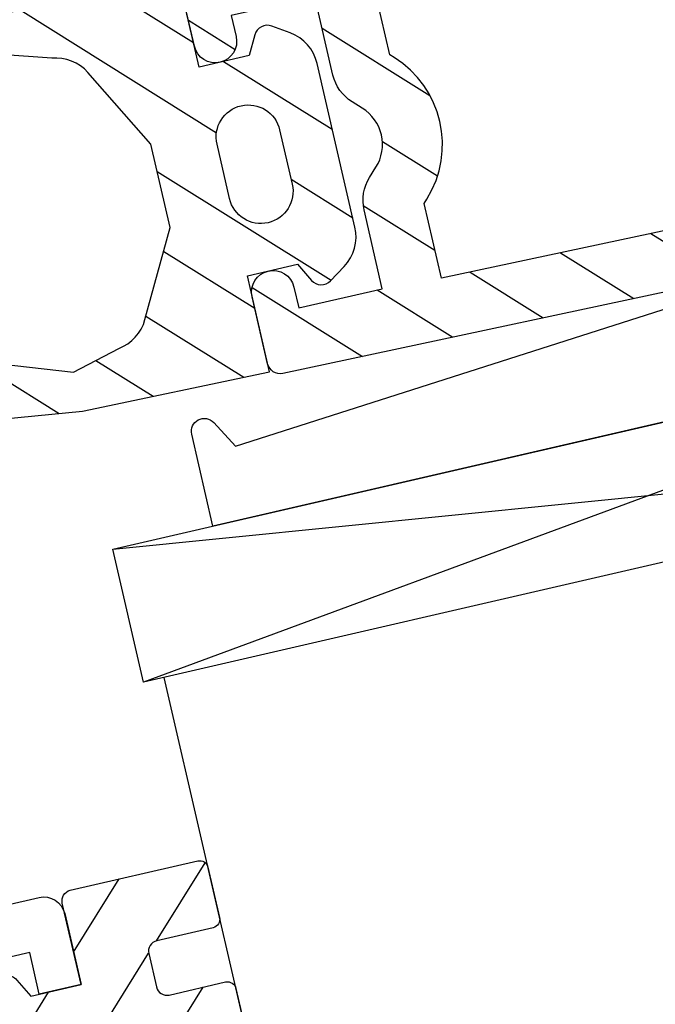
# Model space of a CAD drawing. Header units: centimetres. Extents: x -15121 to 17422, y -60492 to 0.
# Tile 76 of 256: x 1096.26 to 1097.75, y -30002.2 to -29999.91. Entities that reach past the tile are written whole.
import ezdxf

# ---------------------------------------------------------------- set-up
doc = ezdxf.new("R2010")
doc.units = ezdxf.units.CM
doc.header["$LTSCALE"] = 60
doc.linetypes.add('0', pattern=[0])
for name, color, linetype in [('AIKA wymiarowanie ogólne rzut2', 7, 'Continuous'), ('RI-ACCESS', 253, 'Continuous'), ('RI-GASKET', 253, 'Continuous'), ('RI-HATCH-I', 253, 'Continuous'), ('RI-PROFILE', 8, 'Continuous')]:
    doc.layers.add(name, color=color, linetype=linetype)
doc.styles.add('wymiar', font='txt.shx', dxfattribs={"width": 0.6})
doc.dimstyles.new('Dwudziestka', dxfattribs={"dimtxt": 7, "dimasz": 0.7, "dimexe": 5, "dimexo": 0, "dimgap": 2.5, "dimtad": 1, "dimtoh": 1, "dimdec": 3, "dimrnd": 0.5, "dimdsep": 46, "dimtxsty": 'wymiar', "dimblk": 'znacznik', "dimcen": 0, "dimdle": 5, "dimse1": 1, "dimse2": 1, "dimclrd": 256, "dimclre": 256, "dimclrt": 256, "dimadec": 0, "dimazin": 0, "dimtfac": 0.4, "dimtdec": 3, "dimtix": 1, "dimtofl": 0, "dimtmove": 2, "dimatfit": 3, "dimldrblk": 'znacznik', "dimfxl": 1, "dimtolj": 1, "dimarcsym": 0})

# ---------------------------------------------------------------- blocks, each defined once
blk = doc.blocks.new('0340070B')
at = {"layer": 'RI-HATCH-I'}
h = blk.add_hatch(dxfattribs=at)
h.set_pattern_fill('_U', color=256, scale=1.5, angle=45, style=0, pattern_type=0)
h.set_pattern_definition([(45, (-168.2959759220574, -76.70817136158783), (-1.060660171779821, 1.060660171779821), [])])
edge = h.paths.add_edge_path(flags=16)
edge.add_line((1.779999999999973, -7.801120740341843), (1.697000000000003, -7.718120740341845))
edge.add_arc((-2.764456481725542e-14, -9.415122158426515), 2.39992141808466, 45.00002393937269, 134.9999760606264)
edge.add_line((-1.697000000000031, -7.718120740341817), (-1.78000000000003, -7.801120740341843))
edge.add_line((-1.78000000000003, -7.801120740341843), (-3.572000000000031, -7.801120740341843))
edge.add_line((-3.572000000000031, -7.801120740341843), (-3.670000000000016, -1.90112074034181))
edge.add_line((-3.670000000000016, -1.90112074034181), (-3.415999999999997, -1.901120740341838))
edge.add_arc((-3.415696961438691, -0.8999536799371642), 1.001167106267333, 269.9826574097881, 314.9809765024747)
edge.add_line((-2.708000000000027, -1.608120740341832), (-0.707000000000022, 0.3928792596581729))
edge.add_arc((-3.547159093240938e-14, -0.3141172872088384), 0.9998465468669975, 44.999860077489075, 135.0001399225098, ccw=False)
edge.add_line((0.7069999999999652, 0.3928792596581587), (2.70799999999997, -1.608120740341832))
edge.add_arc((3.415696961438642, -0.8999536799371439), 1.001167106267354, 225.0190234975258, 270.0173425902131)
edge.add_line((3.415999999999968, -1.901120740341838), (3.669999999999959, -1.90112074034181))
edge.add_line((3.669999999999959, -1.90112074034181), (3.571999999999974, -7.801120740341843))
edge.add_line((3.571999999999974, -7.801120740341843), (1.779999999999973, -7.801120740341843))
edge = h.paths.add_edge_path()
edge.add_line((-2.449999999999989, -0.2001207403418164), (-2.450000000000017, 2.898879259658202))
edge.add_arc((-2.450000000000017, 2.998879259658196), 0.09999999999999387, 90, 270, ccw=False)
edge.add_line((-2.450000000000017, 3.09887925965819), (-2.450000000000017, 5.898979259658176))
edge.add_arc((-2.450000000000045, 5.998979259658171), 0.0999999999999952, 89.99999999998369, 270.00000000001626, ccw=False)
edge.add_line((-2.450000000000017, 6.098979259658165), (-2.450000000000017, 8.998979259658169))
edge.add_line((-2.450000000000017, 8.998979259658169), (-1.489000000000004, 10.9836792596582))
edge.add_arc((-1.742371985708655e-15, 10.39947414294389), 1.599505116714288, 21.422425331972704, 158.577574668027, ccw=False)
edge.add_line((1.489000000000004, 10.98367925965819), (2.44999999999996, 8.998979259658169))
edge.add_line((2.44999999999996, 8.998979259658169), (2.44999999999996, 6.098979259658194))
edge.add_arc((2.44999999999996, 5.998979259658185), 0.1000000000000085, 269.99999999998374, 90, ccw=False)
edge.add_line((2.449999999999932, 5.898979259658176), (2.44999999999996, 3.098879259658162))
edge.add_arc((2.449999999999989, 2.998879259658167), 0.09999999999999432, 269.99999999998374, 90.00000000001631, ccw=False)
edge.add_line((2.44999999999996, 2.898879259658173), (2.44999999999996, -0.2011207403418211))
edge.add_arc((2.750006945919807, -0.201113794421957), 0.3000069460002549, 180.0013265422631, 269.9986734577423)
edge.add_line((2.749999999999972, -0.5011207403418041), (4.093999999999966, -0.5011207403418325))
edge.add_arc((4.594007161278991, -0.5020078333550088), 0.5000079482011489, 0.445425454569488, 179.8983481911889, ccw=False)
edge.add_line((5.093999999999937, -0.4981207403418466), (4.903999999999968, -11.90512074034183))
edge.add_arc((4.603904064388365, -11.90099648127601), 0.3001242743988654, 270.01831476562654, 359.2126259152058, ccw=False)
edge.add_line((4.603999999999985, -12.20112074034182), (2.999999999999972, -12.20112074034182))
edge.add_arc((2.999999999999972, -11.70112074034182), 0.5, 90, 270, ccw=False)
edge.add_line((2.999999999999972, -11.20112074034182), (3.499999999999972, -11.20112074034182))
edge.add_line((3.499999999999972, -11.20112074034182), (3.499999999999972, -9.201120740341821))
edge.add_line((3.499999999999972, -9.201120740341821), (1.614000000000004, -9.201120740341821))
edge.add_arc((1.614196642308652, -8.201161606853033), 0.9999591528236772, 224.9903771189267, 269.9887327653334, ccw=False)
edge.add_line((0.9069999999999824, -8.9081207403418), (0.7069999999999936, -8.708120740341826))
edge.add_arc((-1.415534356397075e-14, -9.41511728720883), 0.999846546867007, 44.99986007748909, 135.0001399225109)
edge.add_line((-0.7070000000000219, -8.708120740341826), (-0.9070000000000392, -8.908120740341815))
edge.add_arc((-1.614196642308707, -8.201161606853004), 0.9999591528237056, 270.011267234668, 315.00962288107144, ccw=False)
edge.add_line((-1.614000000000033, -9.201120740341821), (-3.500000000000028, -9.201120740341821))
edge.add_line((-3.500000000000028, -9.201120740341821), (-3.500000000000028, -11.20112074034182))
edge.add_line((-3.500000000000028, -11.20112074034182), (-3.000000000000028, -11.20112074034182))
edge.add_arc((-3.000000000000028, -11.70112074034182), 0.5, 270, 90, ccw=False)
edge.add_line((-3.000000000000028, -12.20112074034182), (-4.604000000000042, -12.20112074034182))
edge.add_arc((-4.603904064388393, -11.90099648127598), 0.3001242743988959, 180.7873740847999, 269.98168523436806, ccw=False)
edge.add_line((-4.904000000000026, -11.90512074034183), (-5.094000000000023, -0.5041207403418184))
edge.add_arc((-4.59401337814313, -0.4981342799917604), 0.500022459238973, 0.34531278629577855, 180.6859834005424, ccw=False)
edge.add_line((-4.093999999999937, -0.4951207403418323), (-2.751000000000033, -0.5001207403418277))
edge.add_arc((-2.750025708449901, -0.2000966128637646), 0.3000257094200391, 269.8139396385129, 359.9953924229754)
edge = h.paths.add_edge_path(flags=16)
edge.add_line((1.649999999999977, 1.022879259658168), (1.649999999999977, 9.274479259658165))
edge.add_line((1.649999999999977, 9.274479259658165), (0.9309999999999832, 10.7643792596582))
edge.add_arc((-0.00122626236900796, 10.39696109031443), 1.002018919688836, 21.51087860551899, 161.0609042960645)
edge.add_line((-0.9490000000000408, 10.72217925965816), (-1.650000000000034, 9.274679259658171))
edge.add_line((-1.650000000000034, 9.274679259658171), (-1.650000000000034, 1.022879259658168))
edge.add_arc((-1.350090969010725, 1.022923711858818), 0.2999090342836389, 180.008492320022, 315.0062838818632)
edge.add_line((-1.138000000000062, 0.8108792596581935), (-1.131000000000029, 0.8178792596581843))
edge.add_arc((-2.853273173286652e-14, -0.3131396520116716), 1.599488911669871, 45.00047902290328, 134.999520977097, ccw=False)
edge.add_line((1.130999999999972, 0.8178792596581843), (1.137999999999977, 0.8108792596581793))
edge.add_arc((1.350090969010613, 1.022923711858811), 0.2999090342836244, 224.9937161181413, 359.991507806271)
edge.add_line((1.650000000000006, 1.022879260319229), (1.649999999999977, 1.022879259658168))
at = {"layer": 'RI-PROFILE'}
blk.add_lwpolyline([(-2.449999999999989, -0.2001207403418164), (-2.450000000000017, 2.898879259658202, -1), (-2.450000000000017, 3.09887925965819), (-2.450000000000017, 5.898979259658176, -1.000000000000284), (-2.450000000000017, 6.098979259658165), (-2.450000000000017, 8.998979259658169), (-1.489000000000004, 10.9836792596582, -0.6818670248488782), (1.489000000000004, 10.98367925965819), (2.44999999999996, 8.998979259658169), (2.44999999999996, 6.098979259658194, -1.000000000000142), (2.449999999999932, 5.898979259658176), (2.44999999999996, 3.098879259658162, -1.000000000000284), (2.44999999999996, 2.898879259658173), (2.44999999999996, -0.2011207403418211, 0.4141999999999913), (2.749999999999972, -0.5011207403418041), (4.093999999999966, -0.5011207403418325, -0.99523721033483), (5.093999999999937, -0.4981207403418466), (4.903999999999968, -11.90512074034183, -0.4101008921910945), (4.603999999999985, -12.20112074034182), (2.999999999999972, -12.20112074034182, -1), (2.999999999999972, -11.20112074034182), (3.499999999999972, -11.20112074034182), (3.499999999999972, -9.201120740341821), (1.614000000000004, -9.201120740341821, -0.1989049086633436), (0.9069999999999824, -8.9081207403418), (0.7069999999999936, -8.708120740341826, 0.4142149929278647), (-0.7070000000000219, -8.708120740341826), (-0.9070000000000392, -8.908120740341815, -0.1989049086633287), (-1.614000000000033, -9.201120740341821), (-3.500000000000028, -9.201120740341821), (-3.500000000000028, -11.20112074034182), (-3.000000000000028, -11.20112074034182, -1), (-3.000000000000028, -12.20112074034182), (-4.604000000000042, -12.20112074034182, -0.4101008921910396), (-4.904000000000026, -11.90512074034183), (-5.094000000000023, -0.5041207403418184, -1.00297733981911), (-4.093999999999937, -0.4951207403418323), (-2.751000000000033, -0.5001207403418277, 0.4151414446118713), (-2.449999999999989, -0.2001207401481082)], format="xyb", dxfattribs=at)
for points in [[(1.649999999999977, 1.022879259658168), (1.649999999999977, 9.274479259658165), (0.9309999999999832, 10.7643792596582, 0.6972855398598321), (-0.9490000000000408, 10.72217925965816), (-1.650000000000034, 9.274679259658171), (-1.650000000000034, 1.022879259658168, 0.6681646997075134), (-1.138000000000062, 0.8108792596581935), (-1.131000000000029, 0.8178792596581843, -0.4142086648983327), (1.130999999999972, 0.8178792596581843), (1.137999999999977, 0.8108792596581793, 0.6681647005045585), (1.650000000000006, 1.022879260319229)], [(1.779999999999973, -7.801120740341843), (1.697000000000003, -7.718120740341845, 0.4142133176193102), (-1.697000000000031, -7.718120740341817), (-1.78000000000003, -7.801120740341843), (-3.572000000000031, -7.801120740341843), (-3.670000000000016, -1.90112074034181), (-3.415999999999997, -1.901120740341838, 0.1989047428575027), (-2.708000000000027, -1.608120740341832), (-0.7070000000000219, 0.3928792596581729, -0.4142149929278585), (0.7069999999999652, 0.3928792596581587), (2.70799999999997, -1.608120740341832, 0.1989047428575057), (3.415999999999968, -1.901120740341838), (3.669999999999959, -1.90112074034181), (3.571999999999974, -7.801120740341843)]]:
    blk.add_lwpolyline(points, format="xyb", close=True, dxfattribs=at)
blk = doc.blocks.new('0809523V')
at = {"layer": 'RI-HATCH-I'}
h = blk.add_hatch(dxfattribs=at)
h.set_pattern_fill('_U', color=256, scale=1.5, angle=135, style=0, pattern_type=0)
h.set_pattern_definition([(135, (8.786559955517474, -8.623191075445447), (-1.060660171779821, -1.060660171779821), [])])
edge = h.paths.add_edge_path(flags=16)
edge.add_arc((-0.75, 0.6642956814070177), 0.7500000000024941, 0.00014776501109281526, 179.9998522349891, ccw=False)
edge.add_line((0, 0.6642976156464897), (0, -0.6357023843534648))
edge.add_arc((-0.75, -0.6357004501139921), 0.7500000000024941, 180.0001477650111, 359.99985223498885, ccw=False)
edge.add_line((-1.5, -0.6357023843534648), (-1.5, 0.6642976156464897))
edge = h.paths.add_edge_path()
edge.add_line((-2.699999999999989, 1.975297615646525), (-2.699999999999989, -1.9467023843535))
edge.add_arc((-1.700951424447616, -1.946393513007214), 0.9990486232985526, 180.0177138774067, 236.731003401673)
edge.add_line((-2.248999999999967, -2.78170238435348), (-1.863999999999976, -3.035702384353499))
edge.add_arc((-1.698950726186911, -2.787712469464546), 0.2978930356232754, 236.3543156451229, 331.9700204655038)
edge.add_line((-1.435999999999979, -2.927702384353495), (-1.199999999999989, -2.485702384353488))
edge.add_line((-1.199999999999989, -2.485702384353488), (0, -2.485702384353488))
edge.add_line((0, -2.485702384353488), (0, -4.785702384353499))
edge.add_line((0, -4.785702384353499), (4.457483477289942, -4.710935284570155))
edge.add_line((4.457483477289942, -4.710935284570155), (8.5, -4.199999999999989))
edge.add_line((8.5, -4.199999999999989), (8.5, -1))
edge.add_line((8.5, -1), (8.199999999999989, 0))
edge.add_line((8.199999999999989, 0), (8.5, 1))
edge.add_line((8.5, 1), (8.5, 4.199999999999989))
edge.add_line((8.5, 4.199999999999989), (4.457483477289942, 4.724143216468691))
edge.add_line((4.457483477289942, 4.724143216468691), (0, 4.814297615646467))
edge.add_line((0, 4.814297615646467), (0, 2.514297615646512))
edge.add_line((0, 2.514297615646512), (-1.199999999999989, 2.514297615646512))
edge.add_line((-1.199999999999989, 2.514297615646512), (-1.435999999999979, 2.95629761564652))
edge.add_arc((-1.698950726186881, 2.81630770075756), 0.2978930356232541, 28.02997953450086, 123.6456843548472)
edge.add_line((-1.863999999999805, 3.064297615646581), (-2.248999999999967, 2.810297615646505))
edge.add_arc((-1.701361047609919, 1.975209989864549), 0.9986389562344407, 123.2563101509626, 179.9949725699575)
edge = h.paths.add_edge_path(flags=16)
edge.add_arc((3.437186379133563, 2.496179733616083), 1.000000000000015, 97.5354796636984, 151.619979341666)
edge.add_line((2.557372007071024, 2.971497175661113), (1.5, 1.014297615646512))
edge.add_line((1.5, 1.014297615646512), (1.5, -0.9857023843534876))
edge.add_line((1.5, -0.9857023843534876), (2.557372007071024, -2.942901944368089))
edge.add_arc((3.437186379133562, -2.467584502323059), 1.000000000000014, 208.380020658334, 262.4645203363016)
edge.add_line((3.30604627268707, -3.458948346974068), (4.457483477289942, -3.811654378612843))
edge.add_line((4.457483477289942, -3.811654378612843), (5.759446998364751, -3.332524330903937))
edge.add_arc((5.499999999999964, -2.366766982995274), 1.000000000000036, 285.0372515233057, 5.088887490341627e-14)
edge.add_line((6.5, -2.366766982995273), (6.5, 2.36676698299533))
edge.add_arc((5.50000000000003, 2.36676698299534), 0.9999999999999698, 0, 74.96274847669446)
edge.add_line((5.759446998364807, 3.332524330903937), (4.457483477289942, 3.795377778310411))
edge.add_line((4.457483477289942, 3.795377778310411), (3.30604627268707, 3.487543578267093))
at = {"layer": 'RI-GASKET'}
for points in [[(-2.699999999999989, 1.975297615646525), (-2.699999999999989, -1.9467023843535, 0.2526363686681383), (-2.248999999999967, -2.78170238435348), (-1.863999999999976, -3.035702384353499, 0.4432209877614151), (-1.435999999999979, -2.927702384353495), (-1.199999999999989, -2.485702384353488), (0, -2.485702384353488), (0, -4.785702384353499), (4.457483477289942, -4.710935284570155), (8.5, -4.199999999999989), (8.5, -1), (8.199999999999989, 0), (8.5, 1), (8.5, 4.199999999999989), (4.457483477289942, 4.724143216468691), (0, 4.814297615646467), (0, 2.514297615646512), (-1.199999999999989, 2.514297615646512), (-1.435999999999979, 2.95629761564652, 0.4432209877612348), (-1.863999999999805, 3.064297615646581), (-2.248999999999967, 2.810297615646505, 0.2527541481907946)], [(3.30604627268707, 3.487543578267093, 0.2404687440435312), (2.557372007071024, 2.971497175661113), (1.5, 1.014297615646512), (1.5, -0.9857023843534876), (2.557372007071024, -2.942901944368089, 0.2404687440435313), (3.30604627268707, -3.458948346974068), (4.457483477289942, -3.811654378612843), (5.759446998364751, -3.332524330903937, 0.3392729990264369), (6.5, -2.366766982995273), (6.5, 2.36676698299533, 0.3392729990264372), (5.759446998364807, 3.332524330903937), (4.457483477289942, 3.795377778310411)], [(-1.5, 0.6642976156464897, -0.9999974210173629), (0, 0.6642976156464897), (0, -0.6357023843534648, -0.999997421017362), (-1.5, -0.6357023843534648)]]:
    blk.add_lwpolyline(points, format="xyb", close=True, dxfattribs=at)
blk = doc.blocks.new('07382082')
at = {"layer": 'RI-ACCESS'}
blk.add_lwpolyline([(3.800000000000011, -8.399999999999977), (-1.400000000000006, -3.199999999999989), (-1.400000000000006, 0.7000000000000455, -0.4143400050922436), (-0.4000000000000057, 1.700000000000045), (0, 1.700000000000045), (0, 0), (1.600200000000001, 0), (1.600200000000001, -2.664999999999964), (4.435599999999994, -5.5), (27.09999999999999, -5.5), (27.09999999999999, -7.699999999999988, -0.7674500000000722), (26.53999999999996, -7.850000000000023), (26.16499999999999, -7.199999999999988), (12.80000000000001, -8.299999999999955, 0.4142000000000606), (12.5, -8), (5.800000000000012, -8), (5.800000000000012, -8.399999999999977)], format="xyb", close=True, dxfattribs=at)
blk = doc.blocks.new('0342535b')
at = {"layer": 'RI-PROFILE'}
blk.add_lwpolyline([(15.55359754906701, -3), (15.55359754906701, -0.5, -0.414213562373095), (16.05359754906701, 0), (17.75359754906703, 0), (17.75359754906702, -1), (16.75359754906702, -1), (16.75359754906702, -2.000000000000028, 0.4142135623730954)], format="xyb", dxfattribs=at)
blk = doc.blocks.new('0809843v2')
at = {"layer": 'RI-HATCH-I'}
h = blk.add_hatch(dxfattribs=at)
h.set_pattern_fill('_U', color=256, scale=1.5, angle=404.9999999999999, style=0, pattern_type=0)
h.set_pattern_definition([(135, (-59.27498962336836, -52.77013756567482), (1.060660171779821, 1.060660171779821), [])])
edge = h.paths.add_edge_path(flags=16)
edge.add_arc((0.5724999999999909, -2.25), 0.75, 270, 90, ccw=False)
edge.add_line((0.5724999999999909, -3), (-0.7274999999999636, -3))
edge.add_arc((-0.7274999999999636, -2.25), 0.75, 90, 270, ccw=False)
edge.add_line((-0.7274999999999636, -1.5), (0.5724999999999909, -1.5))
edge = h.paths.add_edge_path()
edge.add_line((-5.193068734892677, -5.153266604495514), (-5.159806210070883, -5.04437000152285))
edge.add_line((-5.159806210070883, -5.04437000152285), (-5.142601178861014, -4.946935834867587))
edge.add_arc((-5.639920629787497, -4.996894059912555), 0.4998224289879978, 5.736403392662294, 143.1953178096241)
edge.add_arc((-8.570336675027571, -2.829433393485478), 3.145076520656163, 288.7007568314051, 323.5620857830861, ccw=False)
edge.add_arc((-7.673574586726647, -5.530010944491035), 0.3000000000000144, 130.5771386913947, 291.8451164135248, ccw=False)
edge.add_arc((-10.27536001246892, -2.564698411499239), 3.644939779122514, 311.320460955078, 344.615094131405)
edge.add_line((-6.761035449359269, -3.531708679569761), (-6.215837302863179, -1.499999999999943))
edge.add_line((-6.215837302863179, -1.499999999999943), (-5.308868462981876, 0.3222040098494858))
edge.add_arc((-5.034886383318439, 0.2000000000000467), 0.2999999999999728, 344.9788620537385, 155.9617327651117, ccw=False)
edge.add_line((-4.745137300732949, 0.1222473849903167), (-5.48168112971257, -2.622520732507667))
edge.add_arc((-5.191858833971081, -2.699999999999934), 0.3000000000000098, 165.0329077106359, 269.9999999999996)
edge.add_line((-5.191858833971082, -2.999999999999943), (-2.577499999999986, -2.999999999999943))
edge.add_line((-2.577499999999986, -2.999999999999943), (-2.577499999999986, -1.80299999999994))
edge.add_line((-2.577499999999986, -1.80299999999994), (-3.018500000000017, -1.564000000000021))
edge.add_arc((-2.876633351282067, -1.299099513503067), 0.3004969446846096, 135.1034283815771, 241.8288598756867, ccw=False)
edge.add_line((-3.089500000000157, -1.086999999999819), (-2.594500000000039, -0.5919999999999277))
edge.add_arc((-1.887701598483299, -1.301417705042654), 1.001417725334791, 89.98846561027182, 134.894031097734, ccw=False)
edge.add_line((-1.887500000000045, -0.3000000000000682), (1.732499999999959, -0.3000000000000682))
edge.add_arc((1.732526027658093, -1.301842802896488), 1.001842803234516, 45.11601476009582, 90.00148853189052, ccw=False)
edge.add_line((2.439499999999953, -0.5919999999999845), (2.935500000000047, -1.088000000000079))
edge.add_arc((2.722611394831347, -1.299243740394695), 0.2999091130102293, 298.01943294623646, 44.77779733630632, ccw=False)
edge.add_line((2.863499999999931, -1.564000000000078), (2.422500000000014, -1.800000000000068))
edge.add_line((2.422500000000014, -1.800000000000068), (2.422500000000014, -3))
edge.add_line((2.422500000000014, -3), (4.372499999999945, -3))
edge.add_arc((4.372499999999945, -3.25), 0.2500000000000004, 1.1368683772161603e-13, 90.00000000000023, ccw=False)
edge.add_line((4.622499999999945, -3.25), (4.622499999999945, -6.29999999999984))
edge.add_arc((4.4224962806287, -6.299996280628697), 0.2000037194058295, 270.00106550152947, 359.99893449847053, ccw=False)
edge.add_line((4.422499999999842, -6.499999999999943), (3.222499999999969, -6.5))
edge.add_arc((3.222503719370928, -6.299996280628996), 0.2000037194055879, 180.0010655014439, 269.99893449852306, ccw=False)
edge.add_line((3.022499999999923, -6.29999999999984), (3.02249999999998, -4.950000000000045))
edge.add_arc((2.772499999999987, -4.950000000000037), 0.2499999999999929, 0, 90.00000000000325)
edge.add_line((2.77249999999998, -4.700000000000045), (1.972499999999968, -4.700000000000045))
edge.add_arc((1.972499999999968, -4.950000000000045), 0.25, 90, 180)
edge.add_line((1.722499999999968, -4.950000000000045), (1.722499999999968, -6.29999999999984))
edge.add_arc((1.522496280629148, -6.299996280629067), 0.2000037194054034, 270.00106550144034, 359.9989344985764, ccw=False)
edge.add_line((1.52249999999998, -6.499999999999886), (0.3224999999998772, -6.499999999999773))
edge.add_arc((0.3225037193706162, -6.299996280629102), 0.2000037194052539, 180.0010655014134, 269.99893449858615, ccw=False)
edge.add_line((0.1224999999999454, -6.29999999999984), (0.1224999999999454, -4.950000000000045))
edge.add_arc((-0.1275000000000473, -4.950000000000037), 0.2499999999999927, 0, 90.00000000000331)
edge.add_line((-0.1275000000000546, -4.700000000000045), (-0.9274999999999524, -4.700000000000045))
edge.add_arc((-0.9274999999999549, -4.950000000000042), 0.2499999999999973, 89.99999999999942, 179.9999999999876)
edge.add_line((-1.177499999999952, -4.949999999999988), (-1.177500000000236, -6.299999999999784))
edge.add_arc((-1.377503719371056, -6.29999628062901), 0.2000037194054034, 270.00106550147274, 359.9989344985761, ccw=False)
edge.add_line((-1.377500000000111, -6.499999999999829), (-2.577500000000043, -6.499999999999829))
edge.add_arc((-2.577496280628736, -6.299996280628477), 0.2000037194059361, 180.0010655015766, 269.9989344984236, ccw=False)
edge.add_line((-2.777500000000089, -6.299999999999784), (-2.777500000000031, -5.300024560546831))
edge.add_arc((-3.077500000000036, -5.300024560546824), 0.3000000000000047, 0, 90.00000000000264)
edge.add_line((-3.077500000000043, -5.000024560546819), (-3.239386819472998, -5.000024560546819))
edge.add_arc((-3.239386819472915, -5.300024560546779), 0.2999999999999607, 90.00000000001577, 137.4083240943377)
edge.add_arc((-6.755305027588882, -1.934208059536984), 4.567344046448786, 268.5062471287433, 316.173405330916, ccw=False)
edge.add_line((-6.874366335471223, -6.499999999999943), (-8.863783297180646, -6.499999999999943))
edge.add_arc((-8.867015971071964, -6.198458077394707), 0.3015592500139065, 91.39669590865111, 270.6142146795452, ccw=False)
edge.add_line((-8.874366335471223, -5.896988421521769), (-6.720012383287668, -5.779405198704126))
edge.add_arc((-7.301569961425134, -1.722409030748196), 4.098466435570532, 278.1575968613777, 297.9174344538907)
edge.add_line((-5.382673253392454, -5.343909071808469), (-5.329562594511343, -5.306867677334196))
edge.add_line((-5.329562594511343, -5.306867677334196), (-5.250419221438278, -5.24496886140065))
edge.add_line((-5.250419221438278, -5.24496886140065), (-5.193068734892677, -5.153266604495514))
at = {"layer": 'RI-GASKET'}
for points in [[(-5.193068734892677, -5.153266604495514), (-5.159806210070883, -5.04437000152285), (-5.142601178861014, -4.946935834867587, 0.6838104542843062), (-6.040119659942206, -4.697455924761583, -0.1532953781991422), (-7.561944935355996, -5.808468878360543, -0.8485717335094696), (-7.868715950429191, -5.302151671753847, 0.1463059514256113), (-6.761035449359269, -3.531708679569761), (-6.215837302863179, -1.499999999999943), (-5.308868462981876, 0.3222040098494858, -0.9242518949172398), (-4.745137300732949, 0.1222473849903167), (-5.48168112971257, -2.622520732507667, 0.4929669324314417), (-5.191858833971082, -2.999999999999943), (-2.577499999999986, -2.999999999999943), (-2.577499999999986, -1.80299999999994), (-3.018500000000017, -1.564000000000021, -0.502539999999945), (-3.089500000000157, -1.086999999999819), (-2.594500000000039, -0.5919999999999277, -0.1984840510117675), (-1.887500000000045, -0.3000000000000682), (1.732499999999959, -0.3000000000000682, -0.1983929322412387), (2.439499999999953, -0.5919999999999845), (2.935500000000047, -1.088000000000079, -0.5027200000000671), (2.863499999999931, -1.564000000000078), (2.422500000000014, -1.800000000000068), (2.422500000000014, -3), (4.372499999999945, -3, -0.414213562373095), (4.622499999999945, -3.25), (4.622499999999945, -6.29999999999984, -0.4142026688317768), (4.422499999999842, -6.499999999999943), (3.222499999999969, -6.5, -0.4142026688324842), (3.022499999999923, -6.29999999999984), (3.02249999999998, -4.950000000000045, 0.4142135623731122), (2.77249999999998, -4.700000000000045), (1.972499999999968, -4.700000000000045, 0.414213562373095), (1.722499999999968, -4.950000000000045), (1.722499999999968, -6.29999999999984, -0.4142026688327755), (1.52249999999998, -6.499999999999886), (0.3224999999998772, -6.499999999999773, -0.4142026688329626), (0.1224999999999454, -6.29999999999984), (0.1224999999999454, -4.950000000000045, 0.4142135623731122), (-0.1275000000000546, -4.700000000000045), (-0.9274999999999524, -4.700000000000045, 0.4142135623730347), (-1.177499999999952, -4.949999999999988), (-1.177500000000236, -6.299999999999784, -0.414202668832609), (-1.377500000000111, -6.499999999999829), (-2.577500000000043, -6.499999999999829, -0.414202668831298), (-2.777500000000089, -6.299999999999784), (-2.777500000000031, -5.300024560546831, 0.4142135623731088), (-3.077500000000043, -5.000024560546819), (-3.239386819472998, -5.000024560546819, 0.2098597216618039), (-3.460245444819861, -5.096993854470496, -0.2110391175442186), (-6.874366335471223, -6.499999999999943), (-8.863783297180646, -6.499999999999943, -0.993194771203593), (-8.874366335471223, -5.896988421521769), (-6.720012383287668, -5.779405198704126, 0.0864328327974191), (-5.382673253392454, -5.343909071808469), (-5.329562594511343, -5.306867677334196), (-5.250419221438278, -5.24496886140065)], [(0.5724999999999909, -1.5, -1), (0.5724999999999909, -3), (-0.7274999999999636, -3, -1), (-0.7274999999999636, -1.5)]]:
    blk.add_lwpolyline(points, format="xyb", close=True, dxfattribs=at)
blk = doc.blocks.new('słupek fasady cw50x109.2')
at = {"layer": 'RI-PROFILE', "linetype": '0'}
for p, q in [((13.71973038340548, 0.8006728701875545), (11.21973038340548, 1.119197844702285)), ((11.21973038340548, 0.8006728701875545), (13.71973038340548, 1.119197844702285)), ((11.21973038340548, 1.119197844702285), (13.71973038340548, 1.119197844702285)), ((13.71973038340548, 1.119197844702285), (13.71973038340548, 0.8006728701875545)), ((13.71973038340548, 0.8006728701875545), (11.21973038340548, 0.8006728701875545))]:
    blk.add_line(p, q, dxfattribs=at)
at = {"layer": 'RI-PROFILE', "linetype": '0', "xscale": 0.1, "yscale": 0.1, "zscale": 0.1}
for name, p, rotation in [('0809843v2', (14.32013127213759, 2.016214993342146), 270), ('0342535b', (14.0201312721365, -0.0014397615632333), 89.99999999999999), ('0340070B', (12.05001919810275, 0), 89.99999999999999)]:
    blk.add_blockref(name, p, dxfattribs=dict(at, rotation=rotation))
for name, p in [('07382082', (10.76971975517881, 1.350672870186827)), ('0809523V', (13.2701312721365, -0.001429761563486))]:
    blk.add_blockref(name, p, dxfattribs=at)
blk = doc.blocks.new('znacznik')
at = {"color": 0}
for points in [[(0, -5), (0, 5)], [(-4, 0), (4, 0)]]:
    blk.add_lwpolyline(points, dxfattribs=at)
at = {"color": 1}
blk.add_lwpolyline([(-2.121320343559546, -2.121320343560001), (2.121320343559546, 2.121320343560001)], dxfattribs=at)
blk = doc.blocks.new('*D5376')
at = {"layer": 'AIKA wymiarowanie ogólne rzut2', "lineweight": -2, "transparency": 16777216}
blk.add_line((1090.252658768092, -29865.61483018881), (1674.484949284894, -29730.73417808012), dxfattribs=at)
at = {"layer": 'Defpoints', "color": 0, "transparency": 16777216}
for p in [(1675.167008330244, -29730.57671234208), (1760.439922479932, -30099.93428271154), (1174.843513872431, -30235.12986629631)]:
    blk.add_point(p, dxfattribs=at)
at = {"layer": 'AIKA wymiarowanie ogólne rzut2', "linetype": 'ByBlock', "lineweight": -2, "transparency": 16777216, "xscale": 0.7, "yscale": 0.7, "zscale": 0.7}
for p, rotation in [((1675.167008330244, -29730.57671234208), 12.99999999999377), ((1089.570599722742, -29865.77229592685), 192.9999999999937)]:
    blk.add_blockref('znacznik', p, dxfattribs=dict(at, rotation=rotation))
at = {"layer": 'AIKA wymiarowanie ogólne rzut2', "transparency": 16777216, "insert": (1381.01909770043, -29792.32828374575), "char_height": 7, "attachment_point": 5, "rotation": 12.999999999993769, "style": 'wymiar'}
blk.add_mtext('\\A1;601', dxfattribs=at)
blk = doc.blocks.new('*D7276')
at = {"layer": 'AIKA wymiarowanie ogólne rzut2', "lineweight": -2, "transparency": 16777216}
blk.add_line((1331.903246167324, -30726.27753719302), (1118.755009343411, -29802.96018737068), dxfattribs=at)
at = {"layer": 'Defpoints', "color": 0, "transparency": 16777216}
for p in [(1118.597555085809, -29802.27812567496), (1090.734904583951, -29808.71023141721), (1304.198049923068, -30733.39170463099)]:
    blk.add_point(p, dxfattribs=at)
at = {"layer": 'AIKA wymiarowanie ogólne rzut2', "lineweight": -2, "transparency": 16777216, "xscale": 0.7, "yscale": 0.7, "zscale": 0.7}
for p, rotation in [((1118.597555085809, -29802.27812567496), 102.999035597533), ((1332.060700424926, -30726.95959888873), 282.999035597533)]:
    blk.add_blockref('znacznik', p, dxfattribs=dict(at, rotation=rotation))
at = {"layer": 'AIKA wymiarowanie ogólne rzut2', "transparency": 16777216, "insert": (1231.175370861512, -30263.26925435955), "char_height": 7, "attachment_point": 5, "rotation": 282.99903559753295, "style": 'wymiar'}
blk.add_mtext('\\A1;949', dxfattribs=at)

msp = doc.modelspace()

# ---------------------------------------------------------------- linework, layer by layer
at = {"layer": 'RI-PROFILE', "linetype": '0'}
msp.add_line((1147.836748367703, -30223.36116920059), (1096.602260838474, -30001.44022253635), dxfattribs=at)

# ---------------------------------------------------------------- block references
at = {"layer": 'RI-PROFILE', "linetype": '0', "rotation": 192.9999999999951}
msp.add_blockref('słupek fasady cw50x109.2', (1109.669872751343, -29997.27468926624), dxfattribs=at)

# ---------------------------------------------------------------- dimensions: what is measured, and where the dimension line sits
at = {"layer": 'AIKA wymiarowanie ogólne rzut2'}
for p1, p2, distance, picture, middle in [((1174.843513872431, -30235.12986629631), (1760.439922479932, -30099.93428271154), 379.0731917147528, '*D5376', (1381.01909770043, -29792.32828374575)), ((1304.198049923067, -30733.39170463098), (1090.73490458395, -29808.7102314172), -28.59544154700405, '*D7276', (1231.175370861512, -30263.26925435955))]:
    dim = msp.add_aligned_dim(p1=p1, p2=p2, distance=distance, dimstyle='Dwudziestka', dxfattribs=at)
    dim.commit()
    dim.dimension.update_dxf_attribs({"geometry": picture, "text_midpoint": middle})

doc.saveas('drawing.dxf')
